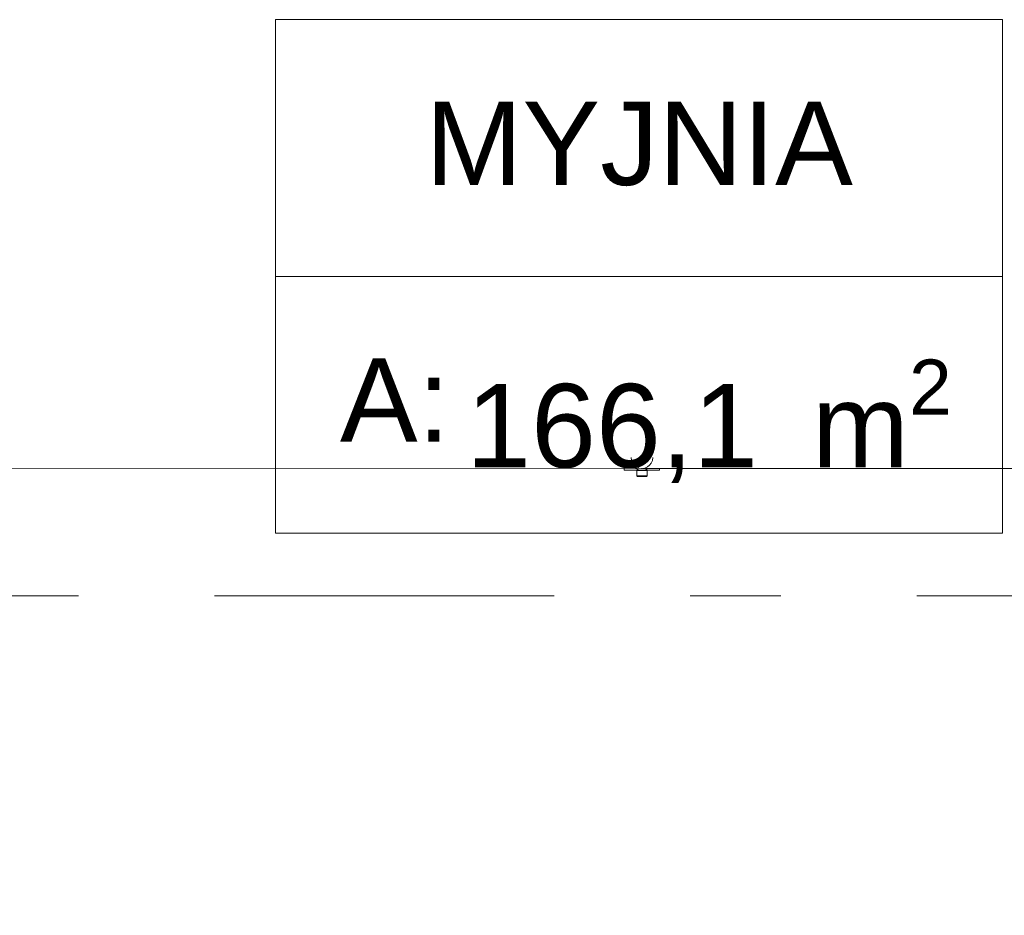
# Model space of a CAD drawing. Header units: millimetres. Extents: x -47038 to 86296, y -75637 to 48966.
# Tile 66 of 174: x -36113 to -34580, y 29283 to 30678. Entities that reach past the tile are written whole.
import ezdxf
from ezdxf.enums import TextEntityAlignment as Align

# ---------------------------------------------------------------- set-up
doc = ezdxf.new("R2010")
doc.units = ezdxf.units.MM
doc.linetypes.add('Przerywana podwójnie', pattern=[109.361107, 52.916665, -21.166666, 14.111111, -21.166666])
for name, color, linetype, lineweight, true_color in [('00 - nowa technologia myjni_Nr_pióra__95', 7, 'Continuous', 20, 0x7c7c7c), ('410-K Osie główne_Nr_pióra__95', 7, 'Continuous', 20, 0x7c7c7c), ('Metryczki pomieszczeń Archicada_Nr_pióra__95', 7, 'Continuous', 20, 0x7c7c7c)]:
    doc.layers.add(name, color=color, linetype=linetype, lineweight=lineweight, true_color=true_color)
doc.layers.add('Metryczki pomieszczeń Archicada_Nr_pióra__46', color=7, linetype='Continuous', lineweight=20)
doc.layers.add('XREF', color=8, linetype='Continuous', lineweight=9)
doc.styles.add('STYL_AUTOMATYCZNY_2', font='arial.ttf', dxfattribs={"width": 0.95})

# ---------------------------------------------------------------- blocks, each defined once
blk = doc.blocks.new('parter 2025.10.15')
at = {"layer": '00 - nowa technologia myjni_Nr_pióra__95', "color": 8, "linetype": 'Continuous', "lineweight": 5}
for p, q in [((154.33, 2453.69), (331.58, 2453.65)), ((328.91, 2453.65), (154.88, 2453.69)), ((328.91, 2453.65), (328.91, 2453.39)), ((330.89, 2453.38), (328.91, 2453.39)), ((330.89, 2453.38), (330.86, 2453.35)), ((332.04, 2453.35), (330.86, 2453.35)), ((330.86, 2453.35), (330.86, 2452.48)), ((332.02, 2453.38), (330.89, 2453.38)), ((331.15, 2453.45), (331.13, 2453.41)), ((331.73, 2453.65), (509.33, 2453.61)), ((332.42, 2453.38), (332.02, 2453.38)), ((332.46, 2453.35), (332.04, 2453.35)), ((332.17, 2453.45), (332.18, 2453.41)), ((334.41, 2453.38), (332.42, 2453.38)), ((332.42, 2453.38), (332.46, 2453.35)), ((332.46, 2453.35), (332.46, 2452.48)), ((508.61, 2453.61), (334.41, 2453.65)), ((334.41, 2453.65), (334.41, 2453.38)), ((332.04, 2452.48), (330.86, 2452.48)), ((330.96, 2452.38), (330.86, 2452.48)), ((331.99, 2452.38), (330.96, 2452.38)), ((332.36, 2452.38), (331.99, 2452.38)), ((332.46, 2452.48), (332.04, 2452.48)), ((332.36, 2452.38), (332.46, 2452.48))]:
    blk.add_line(p, q, dxfattribs=at)
for centre, radius, start, end in [((331.66, 2455.33), 1.68, 179.9875, 359.9875), ((331.66, 2455.33), 1.95, 239.6647, 300.3104), ((331.1, 2453.42), 0.04, 269.9875, 342.1088), ((332.22, 2453.42), 0.04, 197.8662, 269.9875)]:
    blk.add_arc(centre, radius, start, end, dxfattribs=at)
at = {"layer": '410-K Osie główne_Nr_pióra__95', "color": 8, "linetype": 'Przerywana podwójnie', "lineweight": 5}
blk.add_line((-63, 2433.81), (1039.92, 2433.81), dxfattribs=at)
at = {"layer": 'Metryczki pomieszczeń Archicada_Nr_pióra__95', "color": 8, "linetype": 'Continuous', "lineweight": 5}
for p, q in [((387.8, 2523.56), (274.61, 2523.56)), ((274.61, 2523.56), (274.61, 2443.56)), ((274.61, 2523.56), (387.8, 2523.56)), ((274.61, 2483.56), (274.61, 2523.56)), ((387.8, 2443.56), (387.8, 2523.56)), ((387.8, 2523.56), (387.8, 2483.56)), ((387.8, 2483.56), (274.61, 2483.56)), ((274.61, 2483.56), (387.8, 2483.56)), ((274.61, 2443.56), (274.61, 2483.56)), ((387.8, 2483.56), (387.8, 2443.56)), ((274.61, 2443.56), (387.8, 2443.56)), ((387.8, 2443.56), (274.61, 2443.56))]:
    blk.add_line(p, q, dxfattribs=at)
at = {"layer": 'Metryczki pomieszczeń Archicada_Nr_pióra__46', "color": 8, "lineweight": 5, "style": 'STYL_AUTOMATYCZNY_2'}
for s, p in [('MYJNIA', (331.21, 2510.8)), ('A: ', (295.72, 2470.8))]:
    blk.add_text(s, height=13, dxfattribs=at).set_placement(p, align=Align.TOP_CENTER)
at = {"layer": 'Metryczki pomieszczeń Archicada_Nr_pióra__46', "color": 8, "lineweight": 5, "insert": (342.1, 2470.61), "char_height": 13, "attachment_point": 2, "style": 'STYL_AUTOMATYCZNY_2'}
blk.add_mtext('\\A1;{\\pqc;\\pt0,460;\\fArial|b0|i0|c238|p0;\\W1.000000;166,1\\fArial|b0|i0|c238|p0;\\W1.000000;\\A1{\\H.66x;\\S^  ;}\\fArial|b0|i0|c238|p0;\\W1.000000; m\\fArial|b0|i0|c238|p0;\\W1.000000;\\A1{\\H.66x;\\S2^  ;}}', dxfattribs=at)

msp = doc.modelspace()

# ---------------------------------------------------------------- block references
at = {"layer": 'XREF', "xscale": 10, "yscale": 10, "zscale": 10}
msp.add_blockref('parter 2025.10.15', (-38460.6, 5442.3), dxfattribs=at)

doc.saveas('drawing.dxf')
